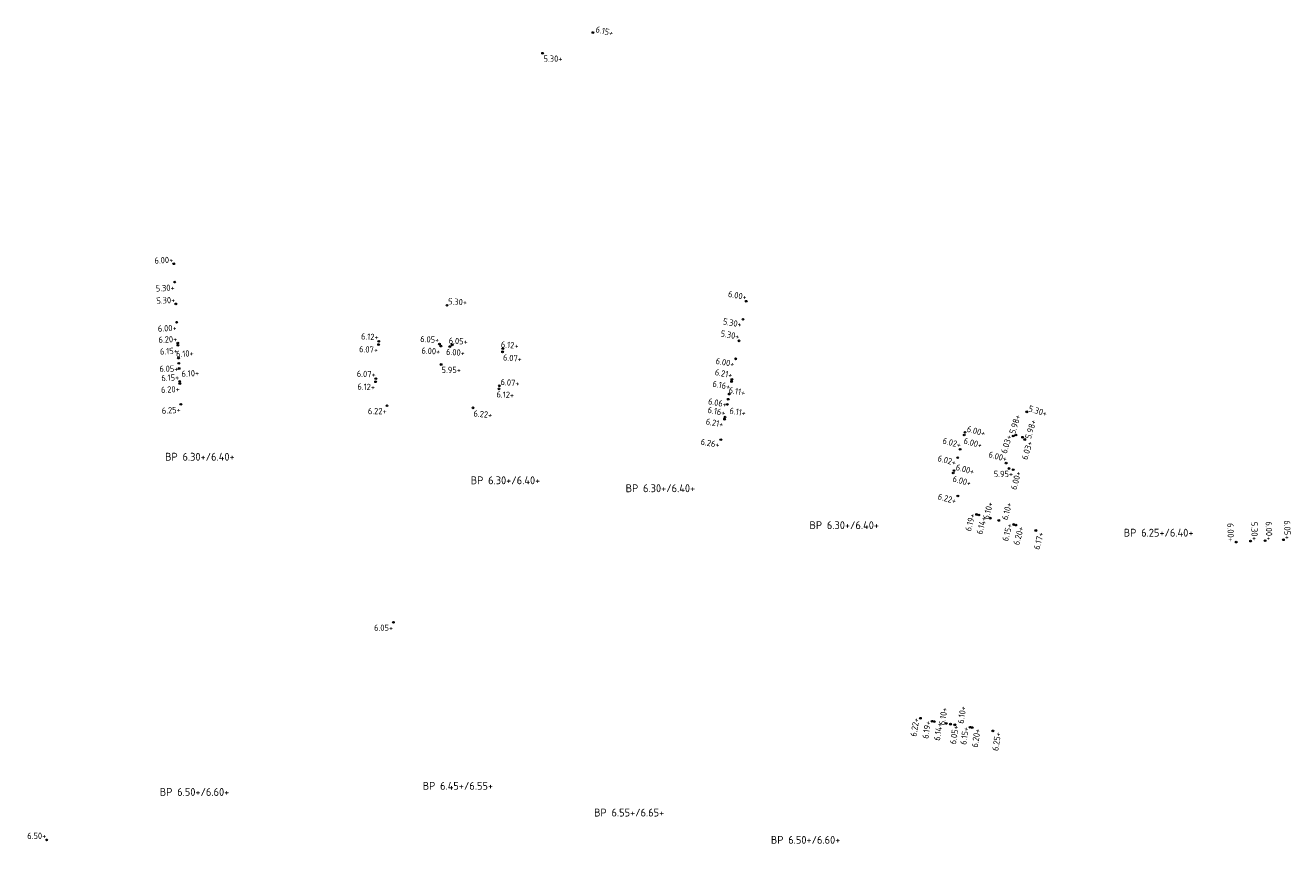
# Model space of a CAD drawing. Extents: x 168267 to 168723, y 448732 to 449595.
# Tile 13 of 32: x 168524 to 168669, y 448937 to 449031. Entities that reach past the tile are written whole.
import ezdxf
from ezdxf.enums import TextEntityAlignment as Align

# ---------------------------------------------------------------- set-up
doc = ezdxf.new("R2010")
doc.units = 0
doc.header["$MEASUREMENT"] = 0
for name, color, linetype, lineweight in [('N-PV-OG-SP_PEIL_0200_BOUWPEIL-T', 30, 'Continuous', 0), ('N-PV-OG-SP_PEIL_0500_KAVELPEIL-S', 140, 'Continuous', 0), ('N-PV-OG-SP_PEIL_0500_WEGPEIL-S', 210, 'Continuous', 0), ('N-PV-OG-SP_PEIL_0500_WEGPEIL_GOOT-S', 190, 'Continuous', 0), ('N-PV-OG-SP_PEIL_BOUWPEIL-S', 30, 'Continuous', 0)]:
    doc.layers.add(name, color=color, linetype=linetype, lineweight=lineweight)
doc.styles.add('NLCS-ISO', font='NLCS-ISO.ttf')

# ---------------------------------------------------------------- blocks, each defined once
blk = doc.blocks.new('*U5')
h = blk.add_hatch(color=256)
h.dxf.hatch_style = 1
edge = h.paths.add_edge_path()
edge.add_arc((0, 0), 0.25, 0, 360)
blk.add_circle((0, 0), 0.25)
at = {"ltscale": 0.1, "style": 'NLCS-ISO'}
blk.add_attdef('NAP', text='', height=1.8, dxfattribs=at).set_placement((4.412337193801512, -2.986305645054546), align=Align.BOTTOM_RIGHT)
blk = doc.blocks.new('*U7')
h = blk.add_hatch(color=256)
h.dxf.hatch_style = 1
edge = h.paths.add_edge_path()
edge.add_arc((0, 0), 0.25, 0, 360)
blk.add_circle((0, 0), 0.25)
at = {"ltscale": 0.1, "style": 'NLCS-ISO'}
blk.add_attdef('NAP', text='', height=1.8, dxfattribs=at).set_placement((-0.09233719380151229, -2.986305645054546), align=Align.BOTTOM_RIGHT)
blk = doc.blocks.new('SOG-PEIL_BOUWPEIL-SO')
at = {"layer": 'Defpoints'}
blk.add_point((0, 0), dxfattribs=at)
at = {"layer": 'N-PV-OG-SP_PEIL_0200_BOUWPEIL-T', "style": 'NLCS-ISO'}
for tag, p in [('BOUWPEIL-DEF', (-4.400687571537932e-16, 0)), ('BOUWPEIL-SP', (-7.267471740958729e-17, 0))]:
    blk.add_attdef(tag, text='', height=0.9, dxfattribs=at).set_placement(p, align=Align.MIDDLE)
blk = doc.blocks.new('*U3')
h = blk.add_hatch(color=256)
h.dxf.hatch_style = 1
edge = h.paths.add_edge_path()
edge.add_arc((0, 0), 0.25, 0, 360)
blk.add_circle((0, 0), 0.25)
at = {"ltscale": 0.1, "style": 'NLCS-ISO'}
blk.add_attdef('NAP', text='', height=1.8, dxfattribs=at).set_placement((-0.09233719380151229, -2.986305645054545), align=Align.BOTTOM_RIGHT)
blk = doc.blocks.new('*U4')
h = blk.add_hatch(color=256)
h.dxf.hatch_style = 1
edge = h.paths.add_edge_path()
edge.add_arc((0, 0), 0.25, 0, 360)
blk.add_circle((0, 0), 0.25)
at = {"ltscale": 0.1, "style": 'NLCS-ISO'}
blk.add_attdef('NAP', text='', height=1.8, dxfattribs=at).set_placement((4.412337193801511, -0.2536943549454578), align=Align.BOTTOM_RIGHT)
blk = doc.blocks.new('SOG-PEIL_HD-SO')
h = blk.add_hatch(color=256)
h.dxf.hatch_style = 1
edge = h.paths.add_edge_path()
edge.add_arc((0, 0), 0.25, 0, 360)
blk.add_circle((0, 0), 0.25)
at = {"ltscale": 0.1, "style": 'NLCS-ISO'}
blk.add_attdef('NAP', text='', height=1.8, dxfattribs=at).set_placement((-0.0923371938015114, -0.2536943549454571), align=Align.BOTTOM_RIGHT)
blk = doc.blocks.new('*U33')
h = blk.add_hatch(color=256)
h.dxf.hatch_style = 1
edge = h.paths.add_edge_path()
edge.add_arc((0, 0), 0.25, 0, 360)
blk.add_circle((0, 0), 0.25)
at = {"ltscale": 0.1, "style": 'NLCS-ISO'}
blk.add_attdef('NAP', text='', height=1.8, dxfattribs=at).set_placement((-0.09233719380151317, -0.2536943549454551), align=Align.BOTTOM_RIGHT)
blk = doc.blocks.new('*U35')
h = blk.add_hatch(color=256)
h.dxf.hatch_style = 1
edge = h.paths.add_edge_path()
edge.add_arc((0, 0), 0.25, 0, 360)
blk.add_circle((0, 0), 0.25)
at = {"ltscale": 0.1, "style": 'NLCS-ISO'}
blk.add_attdef('NAP', text='', height=1.8, dxfattribs=at).set_placement((-0.09233719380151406, -2.986305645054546), align=Align.BOTTOM_RIGHT)
blk = doc.blocks.new('*U25')
h = blk.add_hatch(color=256)
h.dxf.hatch_style = 1
edge = h.paths.add_edge_path()
edge.add_arc((0, 0), 0.25, 0, 360)
blk.add_circle((0, 0), 0.25)
at = {"ltscale": 0.1, "style": 'NLCS-ISO'}
blk.add_attdef('NAP', text='', height=1.8, dxfattribs=at).set_placement((-0.0923371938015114, -0.2536943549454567), align=Align.BOTTOM_RIGHT)
blk = doc.blocks.new('*U15')
h = blk.add_hatch(color=256)
h.dxf.hatch_style = 1
edge = h.paths.add_edge_path()
edge.add_arc((0, 0), 0.25, 0, 360)
blk.add_circle((0, 0), 0.25)
at = {"ltscale": 0.1, "style": 'NLCS-ISO'}
blk.add_attdef('NAP', text='', height=1.8, dxfattribs=at).set_placement((4.412337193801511, -0.253694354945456), align=Align.BOTTOM_RIGHT)
blk = doc.blocks.new('*U19')
h = blk.add_hatch(color=256)
h.dxf.hatch_style = 1
edge = h.paths.add_edge_path()
edge.add_arc((0, 0), 0.25, 0, 360)
blk.add_circle((0, 0), 0.25)
at = {"ltscale": 0.1, "style": 'NLCS-ISO'}
blk.add_attdef('NAP', text='', height=1.8, dxfattribs=at).set_placement((4.412337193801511, -0.2536943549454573), align=Align.BOTTOM_RIGHT)
blk = doc.blocks.new('*U24')
h = blk.add_hatch(color=256)
h.dxf.hatch_style = 1
edge = h.paths.add_edge_path()
edge.add_arc((0, 0), 0.25, 0, 360)
blk.add_circle((0, 0), 0.25)
at = {"ltscale": 0.1, "style": 'NLCS-ISO'}
blk.add_attdef('NAP', text='', height=1.8, dxfattribs=at).set_placement((4.412337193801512, -2.986305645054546), align=Align.BOTTOM_RIGHT)
blk = doc.blocks.new('*U26')
h = blk.add_hatch(color=256)
h.dxf.hatch_style = 1
edge = h.paths.add_edge_path()
edge.add_arc((0, 0), 0.25, 0, 360)
blk.add_circle((0, 0), 0.25)
at = {"ltscale": 0.1, "style": 'NLCS-ISO'}
blk.add_attdef('NAP', text='', height=1.8, dxfattribs=at).set_placement((-0.09233719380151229, -2.986305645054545), align=Align.BOTTOM_RIGHT)
blk = doc.blocks.new('*U8')
h = blk.add_hatch(color=256)
h.dxf.hatch_style = 1
edge = h.paths.add_edge_path()
edge.add_arc((0, 0), 0.25, 0, 360)
blk.add_circle((0, 0), 0.25)
at = {"ltscale": 0.1, "style": 'NLCS-ISO'}
blk.add_attdef('NAP', text='', height=1.8, dxfattribs=at).set_placement((4.412337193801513, -0.2536943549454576), align=Align.BOTTOM_RIGHT)
blk = doc.blocks.new('*U36')
h = blk.add_hatch(color=256)
h.dxf.hatch_style = 1
edge = h.paths.add_edge_path()
edge.add_arc((0, 0), 0.25, 0, 360)
blk.add_circle((0, 0), 0.25)
at = {"ltscale": 0.1, "style": 'NLCS-ISO'}
blk.add_attdef('NAP', text='', height=1.8, dxfattribs=at).set_placement((-0.09233719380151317, -0.2536943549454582), align=Align.BOTTOM_RIGHT)
blk = doc.blocks.new('*U45')
h = blk.add_hatch(color=256)
h.dxf.hatch_style = 1
edge = h.paths.add_edge_path()
edge.add_arc((0, 0), 0.25, 0, 360)
blk.add_circle((0, 0), 0.25)
at = {"ltscale": 0.1, "style": 'NLCS-ISO'}
blk.add_attdef('NAP', text='', height=1.8, dxfattribs=at).set_placement((-0.09233719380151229, -2.986305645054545), align=Align.BOTTOM_RIGHT)

msp = doc.modelspace()

# ---------------------------------------------------------------- block references
at = {"layer": 'N-PV-OG-SP_PEIL_0500_KAVELPEIL-S'}
ref = msp.add_blockref('*U4', (168589.193066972, 449029.7937878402), dxfattribs=dict(at, xscale=0.4, yscale=0.4, zscale=0.4, rotation=346.2702634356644))
ref.add_attrib('NAP', '6.15+', dxfattribs={"layer": '0', "ltscale": 0.1, "height": 0.7200000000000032, "rotation": 346.2702634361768, "style": 'NLCS-ISO'}).set_placement((168591.3730844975, 449029.1566953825), align=Align.BOTTOM_RIGHT)
for name, p, xscale, yscale, zscale, rotation, values in [('*U3', (168542.0660899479, 448987.2631933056), 0.4, 0.4, 0.4, 2.894180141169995, {'NAP': '6.25+'}), ('*U3', (168565.6465058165, 448987.095225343), 0.4, 0.4, 0.4, 359.6134333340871, {'NAP': '6.22+'}), ('*U3', (168603.8228946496, 448983.2195369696), 0.4, 0.4, 0.4, 349.6134333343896, {'NAP': '6.26+'}), ('*U35', (168630.9287627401, 448976.7767019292), 0.4000000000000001, 0.4000000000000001, 0.4000000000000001, 344.8155449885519, {'NAP': '6.22+'}), ('*U35', (168639.8484529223, 448972.8255343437), 0.4000000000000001, 0.4000000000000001, 0.4000000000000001, 74.8155449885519, {'NAP': '6.17+'}), ('*U33', (168626.647261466, 448951.3434219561), 0.4000000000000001, 0.4000000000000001, 0.4000000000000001, 80.9286154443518, {'NAP': '6.22+'}), ('*U35', (168634.9231088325, 448949.8996296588), 0.4000000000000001, 0.4000000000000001, 0.4000000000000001, 80.9286154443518, {'NAP': '6.25+'}), ('SOG-PEIL_HD-SO', (168526.7176654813, 448937.4304002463), 0.4, 0.4, 0.4, 0.4851596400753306, {'NAP': '6.50+'})]:
    msp.add_blockref(name, p, dxfattribs=dict(at, xscale=xscale, yscale=yscale, zscale=zscale, rotation=rotation)).add_auto_attribs(values)
ref = msp.add_blockref('*U5', (168575.4736839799, 448986.8638501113), dxfattribs=dict(at, xscale=0.4000000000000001, yscale=0.4000000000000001, zscale=0.4000000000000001, rotation=354.6134333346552))
ref.add_attrib('NAP', '6.22+', dxfattribs={"layer": '0', "ltscale": 0.1, "height": 0.7200000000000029, "rotation": 354.6134333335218, "style": 'NLCS-ISO'}).set_placement((168577.6204635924, 448985.4616068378), align=Align.BOTTOM_RIGHT)
at = {"layer": 'N-PV-OG-SP_PEIL_0500_WEGPEIL-S'}
for name, p, xscale, yscale, zscale, rotation, values in [('SOG-PEIL_HD-SO', (168541.2497880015, 449003.3424835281), 0.4, 0.4, 0.4, 2.894180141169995, {'NAP': '6.00+'}), ('*U3', (168541.3592111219, 449001.2453362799), 0.4, 0.4, 0.4, 2.894180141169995, {'NAP': '5.30+'}), ('SOG-PEIL_HD-SO', (168541.4854393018, 448998.7485250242), 0.4, 0.4, 0.4, 2.894180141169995, {'NAP': '5.30+'}), ('SOG-PEIL_HD-SO', (168606.728061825, 448999.0552564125), 0.4, 0.4, 0.4, 349.570603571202, {'NAP': '6.00+'}), ('*U3', (168541.5859606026, 448996.6509322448), 0.4, 0.4, 0.4, 2.894180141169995, {'NAP': '6.00+'}), ('*U3', (168606.3512517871, 448996.9893391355), 0.4, 0.4, 0.4, 349.570603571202, {'NAP': '5.30+'}), ('*U36', (168564.699665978, 448994.4678984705), 0.4, 0.4, 0.4, 357, {'NAP': '6.12+'}), ('SOG-PEIL_HD-SO', (168571.6323507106, 448994.1548165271), 0.4, 0.4, 0.4, 356.708237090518, {'NAP': '6.05+'}), ('SOG-PEIL_HD-SO', (168605.8986918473, 448994.5306424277), 0.4, 0.4, 0.4, 349.570603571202, {'NAP': '5.30+'}), ('SOG-PEIL_HD-SO', (168541.7116403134, 448994.2742370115), 0.4, 0.4, 0.4, 2.894180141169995, {'NAP': '6.20+'}), ('*U3', (168541.7267340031, 448994.0246929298), 0.4, 0.4, 0.4, 2.894180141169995, {'NAP': '6.15+'}), ('*U7', (168564.6797740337, 448994.0965223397), 0.4, 0.4, 0.4, 357, {'NAP': '6.07+'}), ('*U3', (168571.8044844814, 448993.9219447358), 0.4, 0.4, 0.4, 356.708237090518, {'NAP': '6.00+'}), ('*U5', (168572.823352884, 448993.8697563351), 0.4, 0.4, 0.4, 356.708237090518, {'NAP': '6.00+'}), ('*U4', (168573.0912782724, 448994.0641279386), 0.4, 0.4, 0.4, 356.708237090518, {'NAP': '6.05+'}), ('*U8', (168578.8840585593, 448993.642070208), 0.4, 0.4, 0.4, 355.0668799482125, {'NAP': '6.12+'}), ('*U4', (168541.7986255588, 448992.556437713), 0.4, 0.4, 0.4, 2.894180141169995, {'NAP': '6.10+'}), ('*U3', (168605.5131169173, 448992.4663430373), 0.4, 0.4, 0.4, 349.570603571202, {'NAP': '6.00+'}), ('*U36', (168564.359389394, 448990.2004356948), 0.4, 0.4, 0.4, 357, {'NAP': '6.07+'}), ('SOG-PEIL_HD-SO', (168605.0885203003, 448990.1245033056), 0.4, 0.4, 0.4, 349.6134333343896, {'NAP': '6.21+'}), ('SOG-PEIL_HD-SO', (168541.9332985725, 448989.8898363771), 0.4, 0.4, 0.4, 2.894180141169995, {'NAP': '6.15+'}), ('*U3', (168541.9459214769, 448989.6401552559), 0.4, 0.4, 0.4, 2.894180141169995, {'NAP': '6.20+'}), ('*U3', (168564.3308548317, 448989.8425792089), 0.4, 0.4, 0.4, 357.730360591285, {'NAP': '6.12+'}), ('*U3', (168605.0458843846, 448989.8781656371), 0.4, 0.4, 0.4, 349.6134333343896, {'NAP': '6.16+'}), ('*U5', (168578.4530885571, 448989.0221281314), 0.4000000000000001, 0.4000000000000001, 0.4000000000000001, 356.9599364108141, {'NAP': '6.12+'}), ('*U4', (168604.7785617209, 448988.4326621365), 0.4, 0.4, 0.4, 349.6134333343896, {'NAP': '6.11+'}), ('SOG-PEIL_HD-SO', (168604.2970541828, 448985.8064386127), 0.4, 0.4, 0.4, 349.6134333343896, {'NAP': '6.16+'}), ('*U3', (168604.2519820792, 448985.5605351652), 0.4, 0.4, 0.4, 349.6134333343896, {'NAP': '6.21+'}), ('*U25', (168631.1859911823, 448982.1174770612), 0.4, 0.4, 0.4, 344.8184769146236, {'NAP': '6.02+'}), ('*U33', (168637.2611226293, 448983.6334418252), 0.4, 0.4, 0.4, 73, {'NAP': '6.03+'}), ('*U7', (168638.5805245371, 448983.2357210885), 0.4, 0.4, 0.4, 73, {'NAP': '6.03+'}), ('*U26', (168630.9088341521, 448981.1566524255), 0.4, 0.4, 0.4, 344.8184769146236, {'NAP': '6.02+'}), ('*U25', (168636.4462777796, 448980.5425931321), 0.4, 0.4, 0.4, 344.8184769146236, {'NAP': '6.00+'}), ('*U7', (168637.2611226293, 448979.7812598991), 0.4, 0.4, 0.4, 74.8184769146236, {'NAP': '6.00+'}), ('*U4', (168634.6370947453, 448974.2396238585), 0.4000000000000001, 0.4000000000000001, 0.4000000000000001, 74.8184769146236, {'NAP': '6.10+'}), ('SOG-PEIL_HD-SO', (168633.0724418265, 448974.6641886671), 0.4000000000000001, 0.4000000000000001, 0.4000000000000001, 74.8184769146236, {'NAP': '6.19+'}), ('*U3', (168633.3143534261, 448974.6011105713), 0.4000000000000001, 0.4000000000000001, 0.4000000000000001, 74.8184769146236, {'NAP': '6.14+'}), ('SOG-PEIL_HD-SO', (168637.3104245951, 448973.5142222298), 0.4000000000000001, 0.4000000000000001, 0.4000000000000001, 74.8184769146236, {'NAP': '6.15+'}), ('*U3', (168637.5516998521, 448973.4487527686), 0.4000000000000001, 0.4000000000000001, 0.4000000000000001, 74.8184769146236, {'NAP': '6.20+'}), ('*U45', (168662.7699076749, 448971.500616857), 0.4, 0.4, 0.4, 271.2144888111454, {'NAP': '6.00+'}), ('SOG-PEIL_HD-SO', (168664.4059380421, 448971.6157772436), 0.4, 0.4, 0.4, 271.2144888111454, {'NAP': '5.30+'}), ('SOG-PEIL_HD-SO', (168666.065811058, 448971.6649971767), 0.4, 0.4, 0.4, 271.2144888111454, {'NAP': '6.00+'}), ('SOG-PEIL_HD-SO', (168668.1632041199, 448971.7696028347), 0.4, 0.4, 0.4, 271.2144888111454, {'NAP': '6.05+'}), ('*U4', (168629.5907964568, 448950.7507159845), 0.4000000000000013, 0.4000000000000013, 0.4000000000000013, 80.9315473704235, {'NAP': '6.10+'}), ('SOG-PEIL_HD-SO', (168627.9898283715, 448951.0062452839), 0.4000000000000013, 0.4000000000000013, 0.4000000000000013, 80.9315473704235, {'NAP': '6.19+'}), ('*U3', (168628.2370816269, 448950.9692872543), 0.4000000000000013, 0.4000000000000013, 0.4000000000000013, 80.9315473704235, {'NAP': '6.14+'}), ('SOG-PEIL_HD-SO', (168632.3261735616, 448950.3141245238), 0.4000000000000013, 0.4000000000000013, 0.4000000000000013, 80.9315473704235, {'NAP': '6.15+'}), ('*U3', (168632.5730487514, 448950.2747209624), 0.4000000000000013, 0.4000000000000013, 0.4000000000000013, 80.9315473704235, {'NAP': '6.20+'})]:
    msp.add_blockref(name, p, dxfattribs=dict(at, xscale=xscale, yscale=yscale, zscale=zscale, rotation=rotation)).add_auto_attribs(values)
ref = msp.add_blockref('*U5', (168578.8591748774, 448993.2709951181), dxfattribs=dict(at, xscale=0.4, yscale=0.4, zscale=0.4, rotation=355.0668799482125))
ref.add_attrib('NAP', '6.07+', dxfattribs={"layer": '0', "ltscale": 0.1, "height": 0.7200000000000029, "rotation": 355.0668799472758, "style": 'NLCS-ISO'}).set_placement((168581.0169846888, 448991.8857854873), align=Align.BOTTOM_RIGHT)
ref = msp.add_blockref('*U5', (168541.8590758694, 448991.35796137), dxfattribs=dict(at, xscale=0.4, yscale=0.4, zscale=0.4, rotation=2.894180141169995))
ref.add_attrib('NAP', '6.10+', dxfattribs={"layer": '0', "ltscale": 0.1, "height": 0.720000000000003, "rotation": 2.894180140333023, "style": 'NLCS-ISO'}).set_placement((168544.1854299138, 448990.279524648), align=Align.BOTTOM_RIGHT)
ref = msp.add_blockref('*U8', (168578.4864322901, 448989.3795685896), dxfattribs=dict(at, xscale=0.4, yscale=0.4, zscale=0.4, rotation=355.0668799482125))
ref.add_attrib('NAP', '6.07+', dxfattribs={"layer": '0', "ltscale": 0.1, "height": 0.7200000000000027, "rotation": 355.0668799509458, "style": 'NLCS-ISO'}).set_placement((168580.7382361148, 448989.0833545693), align=Align.BOTTOM_RIGHT)
ref = msp.add_blockref('*U5', (168604.5620781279, 448987.2523508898), dxfattribs=dict(at, xscale=0.4, yscale=0.4, zscale=0.4, rotation=349.6134333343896))
ref.add_attrib('NAP', '6.11+', dxfattribs={"layer": '0', "ltscale": 0.1, "height": 0.7200000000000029, "rotation": 349.6134333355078, "style": 'NLCS-ISO'}).set_placement((168606.5784750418, 448985.6683394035), align=Align.BOTTOM_RIGHT)
ref = msp.add_blockref('*U15', (168637.5701746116, 448983.7489263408), dxfattribs=dict(at, xscale=0.3999999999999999, yscale=0.3999999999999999, zscale=0.3999999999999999, rotation=73))
ref.add_attrib('NAP', '5.98+', dxfattribs={"layer": '0', "ltscale": 0.1, "height": 0.7200000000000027, "rotation": 72.99999999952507, "style": 'NLCS-ISO'}).set_placement((168638.3305906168, 448985.8890503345), align=Align.BOTTOM_RIGHT)
ref = msp.add_blockref('*U5', (168638.3274259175, 448983.492733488), dxfattribs=dict(at, xscale=0.3999999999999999, yscale=0.3999999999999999, zscale=0.3999999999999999, rotation=73))
ref.add_attrib('NAP', '5.98+', dxfattribs={"layer": '0', "ltscale": 0.1, "height": 0.720000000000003, "rotation": 73.00000000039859, "style": 'NLCS-ISO'}).set_placement((168640.1331255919, 448985.3132821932), align=Align.BOTTOM_RIGHT)
ref = msp.add_blockref('*U24', (168631.6586421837, 448983.7560237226), dxfattribs=dict(at, xscale=0.4, yscale=0.4, zscale=0.4, rotation=344.8184769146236))
ref.add_attrib('NAP', '6.00+', dxfattribs={"layer": '0', "ltscale": 0.1, "height": 0.720000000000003, "rotation": 344.8184769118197, "style": 'NLCS-ISO'}).set_placement((168633.5355744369, 448982.0090050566), align=Align.BOTTOM_RIGHT)
ref = msp.add_blockref('*U19', (168631.7458483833, 448984.0583428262), dxfattribs=dict(at, xscale=0.4, yscale=0.4, zscale=0.4, rotation=344.8184769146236))
ref.add_attrib('NAP', '6.00+', dxfattribs={"layer": '0', "ltscale": 0.1, "height": 0.720000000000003, "rotation": 344.8184769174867, "style": 'NLCS-ISO'}).set_placement((168633.9090249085, 448983.3662225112), align=Align.BOTTOM_RIGHT)
ref = msp.add_blockref('*U24', (168630.4044083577, 448979.40795159), dxfattribs=dict(at, xscale=0.4, yscale=0.4, zscale=0.4, rotation=344.8184769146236))
ref.add_attrib('NAP', '6.00+', dxfattribs={"layer": '0', "ltscale": 0.1, "height": 0.720000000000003, "rotation": 344.8184769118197, "style": 'NLCS-ISO'}).set_placement((168632.2813406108, 448977.6609329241), align=Align.BOTTOM_RIGHT)
ref = msp.add_blockref('*U19', (168630.4833825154, 448979.6817325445), dxfattribs=dict(at, xscale=0.4, yscale=0.4, zscale=0.4, rotation=344.8184769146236))
ref.add_attrib('NAP', '6.00+', dxfattribs={"layer": '0', "ltscale": 0.1, "height": 0.720000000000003, "rotation": 344.8184769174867, "style": 'NLCS-ISO'}).set_placement((168632.6465590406, 448978.9896122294), align=Align.BOTTOM_RIGHT)
ref = msp.add_blockref('*U5', (168635.6021957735, 448973.9777460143), dxfattribs=dict(at, xscale=0.4000000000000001, yscale=0.4000000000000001, zscale=0.4000000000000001, rotation=74.8184769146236))
ref.add_attrib('NAP', '6.10+', dxfattribs={"layer": '0', "ltscale": 0.1, "height": 0.720000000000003, "rotation": 74.81847691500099, "style": 'NLCS-ISO'}).set_placement((168637.3492144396, 448975.8546782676), align=Align.BOTTOM_RIGHT)
ref = msp.add_blockref('*U5', (168630.5782972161, 448950.5931017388), dxfattribs=dict(at, xscale=0.4000000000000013, yscale=0.4000000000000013, zscale=0.4000000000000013, rotation=80.9315473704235))
ref.add_attrib('NAP', '6.10+', dxfattribs={"layer": '0', "ltscale": 0.1, "height": 0.720000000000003, "rotation": 80.9315473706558, "style": 'NLCS-ISO'}).set_placement((168632.115505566, 448952.6454027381), align=Align.BOTTOM_RIGHT)
at = {"layer": 'N-PV-OG-SP_PEIL_0500_WEGPEIL_GOOT-S'}
ref = msp.add_blockref('*U5', (168583.4369778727, 449027.4306256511), dxfattribs=dict(at, xscale=0.4, yscale=0.4, zscale=0.4))
ref.add_attrib('NAP', '5.30+', dxfattribs={"layer": '0', "ltscale": 0.1, "height": 0.7200000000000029, "rotation": 2.292849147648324e-09, "style": 'NLCS-ISO'}).set_placement((168585.7059127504, 449026.236103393), align=Align.BOTTOM_RIGHT)
ref = msp.add_blockref('*U15', (168572.4983165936, 448998.5911225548), dxfattribs=dict(at, xscale=0.4, yscale=0.4, zscale=0.4, rotation=356.5242530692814))
ref.add_attrib('NAP', '5.30+', dxfattribs={"layer": '0', "ltscale": 0.1, "height": 0.7200000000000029, "rotation": 356.5242530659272, "style": 'NLCS-ISO'}).set_placement((168574.7569256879, 448998.3522749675), align=Align.BOTTOM_RIGHT)
at = {"layer": 'N-PV-OG-SP_PEIL_0500_WEGPEIL_GOOT-S', "xscale": 0.4, "yscale": 0.4, "zscale": 0.4}
for p in [(168541.8287809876, 448991.9571984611), (168566.3775871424, 448962.3185121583)]:
    msp.add_blockref('*U7', p, dxfattribs=at).add_auto_attribs({'NAP': '6.05+'})
at = {"layer": 'N-PV-OG-SP_PEIL_0500_WEGPEIL_GOOT-S'}
ref = msp.add_blockref('*U5', (168571.8284633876, 448991.8191553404), dxfattribs=dict(at, xscale=0.4, yscale=0.4, zscale=0.4))
ref.add_attrib('NAP', '5.95+', dxfattribs={"layer": '0', "ltscale": 0.1, "height": 0.7200000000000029, "rotation": 2.292849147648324e-09, "style": 'NLCS-ISO'}).set_placement((168574.0973982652, 448990.6246330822), align=Align.BOTTOM_RIGHT)
for p, xscale, yscale, zscale, rotation, values in [((168604.6702530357, 448987.8425212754), 0.4, 0.4, 0.4, 349.61, {'NAP': '6.06+'}), ((168630.0845468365, 448950.6719088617), 0.3999999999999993, 0.3999999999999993, 0.3999999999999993, 80.93, {'NAP': '6.05+'})]:
    msp.add_blockref('*U7', p, dxfattribs=dict(at, xscale=xscale, yscale=yscale, zscale=zscale, rotation=rotation)).add_auto_attribs(values)
ref = msp.add_blockref('*U15', (168638.8030661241, 448986.406433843), dxfattribs=dict(at, xscale=0.4000000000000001, yscale=0.4000000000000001, zscale=0.4000000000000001, rotation=342.6252432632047))
ref.add_attrib('NAP', '5.30+', dxfattribs={"layer": '0', "ltscale": 0.1, "height": 0.7200000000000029, "rotation": 342.6252432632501, "style": 'NLCS-ISO'}).set_placement((168640.9381706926, 448985.6320362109), align=Align.BOTTOM_RIGHT)
ref = msp.add_blockref('*U7', (168636.7772782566, 448979.9158372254), dxfattribs=dict(at, xscale=0.4, yscale=0.4, zscale=0.4))
ref.add_attrib('NAP', '5.95+', dxfattribs={"layer": '0', "ltscale": 0.1, "height": 0.7200000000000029, "rotation": 359.9999999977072, "style": 'NLCS-ISO'}).set_placement((168637.2443433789, 448978.721314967), align=Align.BOTTOM_RIGHT)
at = {"layer": 'N-PV-OG-SP_PEIL_BOUWPEIL-S'}
ref = msp.add_blockref('SOG-PEIL_BOUWPEIL-SO', (168544.2423502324, 448981.2657568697), dxfattribs=at)
ref.add_attrib('BOUWPEIL-SP', 'BP 6.30+/6.40+', dxfattribs={"layer": 'N-PV-OG-SP_PEIL_0200_BOUWPEIL-T', "height": 0.9, "style": 'NLCS-ISO'}).set_placement((168544.2423502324, 448981.2657568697), align=Align.MIDDLE)
ref = msp.add_blockref('SOG-PEIL_BOUWPEIL-SO', (168579.1942591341, 448978.569719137), dxfattribs=at)
ref.add_attrib('BOUWPEIL-SP', 'BP 6.30+/6.40+', dxfattribs={"layer": 'N-PV-OG-SP_PEIL_0200_BOUWPEIL-T', "height": 0.9, "style": 'NLCS-ISO'}).set_placement((168579.1942591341, 448978.569719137), align=Align.MIDDLE)
ref = msp.add_blockref('SOG-PEIL_BOUWPEIL-SO', (168596.9101715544, 448977.6603884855), dxfattribs=at)
ref.add_attrib('BOUWPEIL-SP', 'BP 6.30+/6.40+', dxfattribs={"layer": 'N-PV-OG-SP_PEIL_0200_BOUWPEIL-T', "height": 0.9, "style": 'NLCS-ISO'}).set_placement((168596.9101715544, 448977.6603884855), align=Align.MIDDLE)
ref = msp.add_blockref('SOG-PEIL_BOUWPEIL-SO', (168617.9348023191, 448973.4367722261), dxfattribs=at)
ref.add_attrib('BOUWPEIL-SP', 'BP 6.30+/6.40+', dxfattribs={"layer": 'N-PV-OG-SP_PEIL_0200_BOUWPEIL-T', "height": 0.9, "style": 'NLCS-ISO'}).set_placement((168617.9348023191, 448973.4367722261), align=Align.MIDDLE)
ref = msp.add_blockref('SOG-PEIL_BOUWPEIL-SO', (168653.8879904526, 448972.5779942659), dxfattribs=at)
ref.add_attrib('BOUWPEIL-SP', 'BP 6.25+/6.40+', dxfattribs={"layer": 'N-PV-OG-SP_PEIL_0200_BOUWPEIL-T', "height": 0.8999999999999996, "style": 'NLCS-ISO'}).set_placement((168653.8879904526, 448972.5779942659), align=Align.MIDDLE)
ref = msp.add_blockref('SOG-PEIL_BOUWPEIL-SO', (168543.6322964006, 448942.9122853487), dxfattribs=at)
ref.add_attrib('BOUWPEIL-SP', 'BP 6.50+/6.60+', dxfattribs={"layer": 'N-PV-OG-SP_PEIL_0200_BOUWPEIL-T', "height": 0.8999999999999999, "style": 'NLCS-ISO'}).set_placement((168543.6322964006, 448942.9122853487), align=Align.MIDDLE)
ref = msp.add_blockref('SOG-PEIL_BOUWPEIL-SO', (168573.7483555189, 448943.6127312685), dxfattribs=at)
ref.add_attrib('BOUWPEIL-SP', 'BP 6.45+/6.55+', dxfattribs={"layer": 'N-PV-OG-SP_PEIL_0200_BOUWPEIL-T', "height": 0.8999999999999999, "style": 'NLCS-ISO'}).set_placement((168573.7483555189, 448943.6127312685), align=Align.MIDDLE)
ref = msp.add_blockref('SOG-PEIL_BOUWPEIL-SO', (168593.3363375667, 448940.5552767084), dxfattribs=at)
ref.add_attrib('BOUWPEIL-SP', 'BP 6.55+/6.65+', dxfattribs={"layer": 'N-PV-OG-SP_PEIL_0200_BOUWPEIL-T', "height": 0.8999999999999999, "style": 'NLCS-ISO'}).set_placement((168593.3363375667, 448940.5552767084), align=Align.MIDDLE)
ref = msp.add_blockref('SOG-PEIL_BOUWPEIL-SO', (168613.5149384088, 448937.4323666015), dxfattribs=at)
ref.add_attrib('BOUWPEIL-SP', 'BP 6.50+/6.60+', dxfattribs={"layer": 'N-PV-OG-SP_PEIL_0200_BOUWPEIL-T', "height": 0.8999999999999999, "style": 'NLCS-ISO'}).set_placement((168613.5149384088, 448937.4323666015), align=Align.MIDDLE)

doc.saveas('drawing.dxf')
